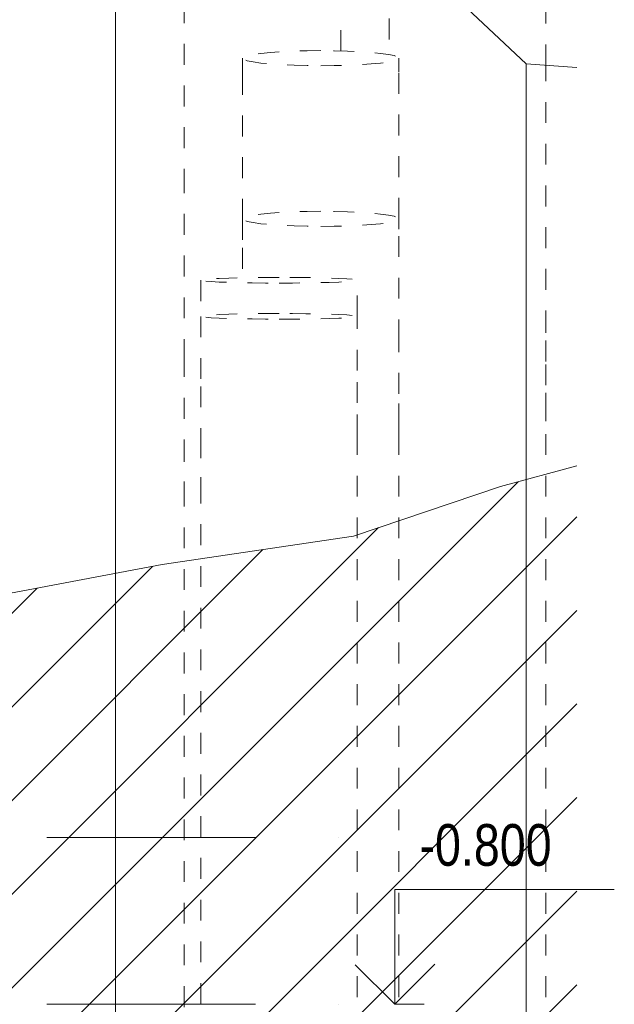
# Model space of a CAD drawing. Header units: millimetres. Extents: x 200776 to 378340, y -23587 to 19113.
# Tile 50 of 61: x 316748 to 319599, y -800 to 3921. Entities that reach past the tile are written whole.
import ezdxf

# ---------------------------------------------------------------- set-up
doc = ezdxf.new("R2010")
doc.units = ezdxf.units.MM
doc.linetypes.add('A_CARA_02_Čárkovaná', pattern=[200, 100, -100])
doc.linetypes.add('Čerchovaná 10mm', pattern=[1800, 1000, -400, 0, -400])
for name, color, linetype, lineweight in [('CA_KOTYVYS', 3, 'Continuous', 9), ('CA_OSY', 5, 'Continuous', 9), ('CA_ZAKLADY25', 7, 'Continuous', 13), ('Terénní útvar', 55, 'Continuous', 13), ('Vzor v řezu', 55, 'Continuous', 9)]:
    doc.layers.add(name, color=color, linetype=linetype, lineweight=lineweight)
doc.styles.add('Arial_2', font='arial.ttf', dxfattribs={"width": 0.8, "height": 200})

# ---------------------------------------------------------------- blocks, each defined once
blk = doc.blocks.new('Podlaží - Bez názvu-542800-Řez 2 - vestavek V9')
at = {"layer": 'CA_KOTYVYS'}
for p, q in [((53715.8, 6709.9), (52662.8, 6709.9)), ((53715.8, 6160), (53715.8, 6709.9)), ((53715.8, 6160), (53523.2, 6352.6)), ((53715.8, 6160), (53905.8, 6350)), ((53715.8, 6160), (53574.4, 6160))]:
    blk.add_line(p, q, dxfattribs=at)

msp = doc.modelspace()

# ---------------------------------------------------------------- hatches: boundary and pattern name
at = {"layer": 'Vzor v řezu'}
h = msp.add_hatch(dxfattribs=at)
h.set_pattern_fill('FP_35', color=256, style=0, pattern_type=2)
h.set_pattern_definition([(45, (310015.5, 1115), (-224.506, 224.506), [])])
h.paths.add_polyline_path([(315864.3, -3565.5), (319418.8, -3565.5), (319418.8, 1781.8), (319054.2, 1683.5), (318349.1, 1445.5), (317431.1, 1308.4), (315632.5, 969.6), (315291.2, 809.5), (315291.2, -210), (313856.6, -210), (313856.6, -1140), (313487.3, -1140), (313487.3, -1300), (299637.1, -1300), (299637.1, -3565.5), (315845, -3565.5)])

# ---------------------------------------------------------------- linework, layer by layer
at = {"layer": 'CA_OSY', "linetype": 'Čerchovaná 10mm'}
for p, q in [((297077.4, 0), (318546.1, 0)), ((297077.4, -800), (318546.1, -800))]:
    msp.add_line(p, q, dxfattribs=at)
at = {"layer": 'CA_ZAKLADY25', "linetype": 'A_CARA_02_Čárkovaná', "lineweight": 9}
for p, q in [((319270.3, 3702.8), (319270.3, 5200)), ((318520.3, 4326.8), (318520.3, 3753.9)), ((317537.3, 4205.4), (317537.3, 3190)), ((318287.3, 3771.5), (318287.3, 4170.5)), ((317816.5, 3736.7), (317816.5, 3661.5)), ((318566.5, 3670.6), (318566.5, 3736.7)), ((319270.3, 2426.2), (319270.3, 3702.8)), ((317816.5, 3661.5), (317816.5, 2966.3)), ((318566.5, 2966.3), (318566.5, 3670.6)), ((317537.3, 3189.9), (317537.3, 2319.6)), ((317816.5, 2966.3), (317816.5, 2827.1)), ((318566.5, 2916.3), (318566.5, 2966.3)), ((318566.5, 2383.6), (318566.5, 2916.3)), ((317816.5, 2827.1), (317816.5, 2683.7)), ((317616.5, 2672), (317616.5, 2498.8)), ((318366.5, 2498.8), (318366.5, 2672)), ((317616.5, 2498.8), (317616.5, 2163.2)), ((318366.5, 2239), (318366.5, 2498.8)), ((319270.3, 2419.9), (319270.3, 2426.2)), ((319270.3, 2282.7), (319270.3, 2419.9)), ((318566.5, 2374.4), (318566.5, 2383.6)), ((318566.5, 2127.6), (318566.5, 2374.4)), ((317537.3, 2319.6), (317537.3, 2308)), ((317537.3, 2308), (317537.3, 1900.8)), ((319270.3, 2168.6), (319270.3, 2282.7)), ((318366.5, 2083.6), (318366.5, 2239)), ((317616.5, 2163.2), (317616.5, 1918.3)), ((318566.5, 1981.2), (318566.5, 2127.6)), ((319270.3, 2032.2), (319270.3, 2168.6)), ((318366.5, 1927.9), (318366.5, 2083.6)), ((319270.3, 2028.4), (319270.3, 2032.2)), ((319270.3, 1995.4), (319270.3, 2028)), ((319270.3, -3565.5), (319270.3, 1995.4)), ((318566.5, 1892.1), (318566.5, 1981.2)), ((317537.3, 1900.8), (317537.3, 1707.1)), ((317616.5, 1918.3), (317616.5, 1728.2)), ((318366.5, 1852.3), (318366.5, 1927.9)), ((318566.5, 1870.4), (318566.5, 1891.3)), ((318366.5, 1834.9), (318366.5, 1852.3)), ((318566.5, -3565.5), (318566.5, 1870.4)), ((318366.5, -3565.5), (318366.5, 1834.9)), ((317537.3, 1707.1), (317537.3, 1687.4)), ((317616.5, 1728.2), (317616.5, 1703.1)), ((317616.5, 1702.9), (317616.5, 1701.6)), ((317616.5, 1701.6), (317616.5, -3565.5)), ((317537.3, 1686.9), (317537.3, -3565.5))]:
    msp.add_line(p, q, dxfattribs=at)
at = {"layer": 'CA_ZAKLADY25', "linetype": 'A_CARA_02_Čárkovaná', "lineweight": 9, "flags": 128}
for points in [[(318191.5, 3772.8), (318126.4, 3772.2), (318063.3, 3770.6), (318004, 3768), (317950.5, 3764.3), (317904.2, 3759.9), (317866.8, 3754.7), (317839.1, 3749), (317822.2, 3743), (317816.5, 3736.7), (317822.2, 3730.4), (317839.1, 3724.3), (317866.8, 3718.6), (317904.2, 3713.5), (317950.5, 3709), (318004, 3705.4), (318063.3, 3702.8), (318126.4, 3701.1), (318191.5, 3700.6)], [(318191.5, 3700.6), (318256.6, 3701.1), (318319.8, 3702.8), (318379, 3705.4), (318432.6, 3709), (318478.8, 3713.5), (318516.3, 3718.6), (318543.9, 3724.3), (318560.8, 3730.4), (318566.5, 3736.7), (318560.8, 3743), (318543.9, 3749), (318516.3, 3754.7), (318478.8, 3759.9), (318432.6, 3764.3), (318379, 3768), (318319.8, 3770.6), (318256.6, 3772.2), (318191.5, 3772.8)], [(318191.5, 3002.4), (318126.4, 3001.9), (318063.3, 3000.3), (318004, 2997.6), (317950.5, 2994), (317904.2, 2989.5), (317866.8, 2984.4), (317839.1, 2978.7), (317822.2, 2972.6), (317816.5, 2966.3), (317822.2, 2960), (317839.1, 2954), (317866.8, 2948.3), (317904.2, 2943.1), (317950.5, 2938.7), (318004, 2935), (318063.3, 2932.4), (318126.4, 2930.8), (318191.5, 2930.2)], [(318191.5, 2930.2), (318256.6, 2930.8), (318319.8, 2932.4), (318379, 2935), (318432.6, 2938.7), (318478.8, 2943.1), (318516.3, 2948.3), (318543.9, 2954), (318560.8, 2960), (318566.5, 2966.3), (318560.8, 2972.6), (318543.9, 2978.7), (318516.3, 2984.4), (318478.8, 2989.5), (318432.6, 2994), (318379, 2997.6), (318319.8, 3000.3), (318256.6, 3001.9), (318191.5, 3002.4)], [(317991.5, 2685.5), (317926.4, 2685.3), (317863.3, 2684.7), (317804, 2683.7), (317750.5, 2682.4), (317704.2, 2680.7), (317666.8, 2678.8), (317639.1, 2676.6), (317622.2, 2674.4), (317616.5, 2672), (317622.2, 2669.7), (317639.1, 2667.4), (317666.8, 2665.2), (317704.2, 2663.3), (317750.5, 2661.6), (317804, 2660.3), (317863.3, 2659.3), (317926.4, 2658.7), (317991.5, 2658.5)], [(317991.5, 2658.5), (318056.6, 2658.7), (318119.8, 2659.3), (318179, 2660.3), (318232.6, 2661.6), (318278.8, 2663.3), (318316.3, 2665.2), (318343.9, 2667.4), (318360.8, 2669.7), (318366.5, 2672), (318360.8, 2674.4), (318343.9, 2676.6), (318316.3, 2678.8), (318278.8, 2680.7), (318232.6, 2682.4), (318179, 2683.7), (318119.8, 2684.7), (318056.6, 2685.3), (317991.5, 2685.5)], [(317991.5, 2512.3), (317926.4, 2512.1), (317863.3, 2511.5), (317804, 2510.5), (317750.5, 2509.2), (317704.2, 2507.5), (317666.8, 2505.6), (317639.1, 2503.4), (317622.2, 2501.1), (317616.5, 2498.8), (317622.2, 2496.4), (317639.1, 2494.2), (317666.8, 2492), (317704.2, 2490.1), (317750.5, 2488.4), (317804, 2487.1), (317863.3, 2486.1), (317926.4, 2485.5), (317991.5, 2485.3)], [(317991.5, 2485.3), (318056.6, 2485.5), (318119.8, 2486.1), (318179, 2487.1), (318232.6, 2488.4), (318278.8, 2490.1), (318316.3, 2492), (318343.9, 2494.2), (318360.8, 2496.4), (318366.5, 2498.8), (318360.8, 2501.1), (318343.9, 2503.4), (318316.3, 2505.6), (318278.8, 2507.5), (318232.6, 2509.2), (318179, 2510.5), (318119.8, 2511.5), (318056.6, 2512.1), (317991.5, 2512.3)]]:
    msp.add_lwpolyline(points, dxfattribs=at)
at = {"layer": 'Terénní útvar', "color": 135}
for p, q in [((317207.4, 5150), (317207.4, 1509.6)), ((318219.3, 4610), (319176, 3710)), ((319176, 3710), (319176, 2010)), ((319176, 3710), (319418.8, 3691.6)), ((319176, 2009.5), (319176, -3565.5)), ((319418.8, 1781.8), (319054.2, 1683.5)), ((319054.2, 1683.5), (318349.1, 1445.5)), ((317207.4, 1509.3), (317207.4, -3565.5)), ((318349.1, 1445.5), (317431.1, 1308.4)), ((317431.1, 1308.4), (315634.2, 970.4))]:
    msp.add_line(p, q, dxfattribs=at)

# ---------------------------------------------------------------- block references
at = {"layer": 'CA_KOTYVYS', "extrusion": (0, 0, -1)}
msp.add_blockref('Podlaží - Bez názvu-542800-Řez 2 - vestavek V9', (-372261.9, -6960), dxfattribs=at)

# ---------------------------------------------------------------- texts
at = {"layer": 'CA_KOTYVYS', "insert": (318664.8, 64.2), "char_height": 200, "width": 782.447, "attachment_point": 1, "style": 'Arial_2'}
msp.add_mtext('-0.800', dxfattribs=at)

doc.saveas('drawing.dxf')
